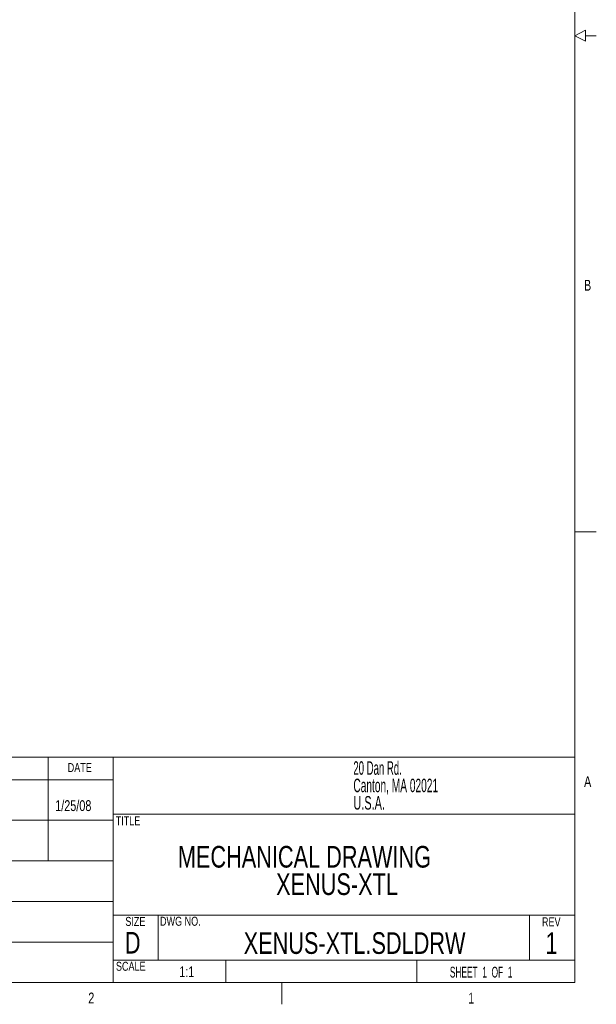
# Model space of a CAD drawing. Header units: inches. Extents: x 0.8 to 33.2, y 0.3 to 21.8.
# Tile 33 of 49: x 26.8 to 33.2, y 0.3 to 11.2. Entities that reach past the tile are written whole.
import ezdxf

# ---------------------------------------------------------------- set-up
doc = ezdxf.new("R2010")
doc.units = ezdxf.units.IN
doc.header["$MEASUREMENT"] = 0
doc.styles.add('SLDTEXTSTYLE0', font='TXT', dxfattribs={"width": 0.75})
doc.styles.add('SLDTEXTSTYLE1', font='TXT', dxfattribs={"width": 0.576923})
doc.styles.add('SLDTEXTSTYLE15', font='TXT', dxfattribs={"width": 0.529375})
doc.styles.add('SLDTEXTSTYLE16', font='TXT', dxfattribs={"width": 0.561786})
doc.styles.add('SLDTEXTSTYLE17', font='TXT', dxfattribs={"width": 0.605})

# ---------------------------------------------------------------- blocks, each defined once
blk = doc.blocks.new('SW_NOTE_2')
at = {"color": 7, "linetype": 'Continuous', "lineweight": 0, "char_height": 0.15, "attachment_point": 1}
for s, insert, style in [('20 Dan Rd.', (0, 0.193), 'SLDTEXTSTYLE15'), ('Canton, MA 02021', (0, 0), 'SLDTEXTSTYLE16'), ('U.S.A.', (0, -0.193), 'SLDTEXTSTYLE17')]:
    blk.add_mtext(s, dxfattribs=dict(at, insert=insert, style=style))

msp = doc.modelspace()

# ---------------------------------------------------------------- linework, layer by layer
at = {"color": 7, "linetype": 'Continuous', "lineweight": 0}
for p, q in [((33, 0.5), (33, 21.5)), ((33, 11), (33.12, 11.06)), ((33.12, 10.94), (33.12, 11.06)), ((33, 11), (33.12, 10.94)), ((33.12, 11), (33.24, 11)), ((33, 5.5), (33.24, 5.5)), ((22.88, 3), (33, 3)), ((27.16, 3), (27.16, 1.85)), ((27.88, 3), (27.88, 0.5)), ((25.38, 2.75), (27.88, 2.75)), ((25.38, 2.3), (27.88, 2.3)), ((27.88, 2.37), (33, 2.37)), ((25.38, 1.85), (27.88, 1.85)), ((25.38, 1.4), (27.88, 1.4)), ((27.88, 1.25), (33, 1.25)), ((28.38, 1.25), (28.38, 0.75)), ((32.5, 1.25), (32.5, 0.75)), ((22.88, 0.95), (27.88, 0.95)), ((27.88, 0.75), (33, 0.75)), ((29.13, 0.75), (29.13, 0.5)), ((31.25, 0.75), (31.25, 0.5)), ((33, 0.5), (1, 0.5)), ((29.75, 0.5), (29.75, 0.26))]:
    msp.add_line(p, q, dxfattribs=at)

# ---------------------------------------------------------------- block references
msp.add_blockref('SW_NOTE_2', (30.545, 2.762), dxfattribs=at)

# ---------------------------------------------------------------- texts
at = {"color": 7, "linetype": 'Continuous', "lineweight": 0, "attachment_point": 1}
for s, insert, char_height, style in [('B', (33.103, 8.293), 0.12, 'SLDTEXTSTYLE0'), ('DATE', (27.376, 2.935), 0.1, 'SLDTEXTSTYLE0'), ('A', (33.104, 2.789), 0.12, 'SLDTEXTSTYLE0'), ('1/25/08', (27.237, 2.523), 0.12, 'SLDTEXTSTYLE0'), ('TITLE', (27.908, 2.345), 0.1, 'SLDTEXTSTYLE0'), ('MECHANICAL DRAWING', (28.598, 2.016), 0.24, 'SLDTEXTSTYLE0'), ('XENUS-XTL', (29.688, 1.712), 0.24, 'SLDTEXTSTYLE0'), ('SIZE', (28.015, 1.229), 0.1, 'SLDTEXTSTYLE0'), ('DWG NO.', (28.4, 1.231), 0.1, 'SLDTEXTSTYLE0'), ('REV', (32.637, 1.224), 0.1, 'SLDTEXTSTYLE0'), ('D', (28.01, 1.063), 0.24, 'SLDTEXTSTYLE0'), ('XENUS-XTL.SDLDRW', (29.328, 1.059), 0.24, 'SLDTEXTSTYLE0'), ('1', (32.676, 1.059), 0.24, 'SLDTEXTSTYLE0'), ('SCALE', (27.911, 0.732), 0.1, 'SLDTEXTSTYLE0'), ('1:1', (28.613, 0.681), 0.12, 'SLDTEXTSTYLE0'), ('SHEET  1  OF  1', (31.615, 0.677), 0.12, 'SLDTEXTSTYLE1'), ('2', (27.604, 0.39), 0.12, 'SLDTEXTSTYLE0'), ('1', (31.818, 0.388), 0.12, 'SLDTEXTSTYLE0')]:
    msp.add_mtext(s, dxfattribs=dict(at, insert=insert, char_height=char_height, style=style))

doc.saveas('drawing.dxf')
